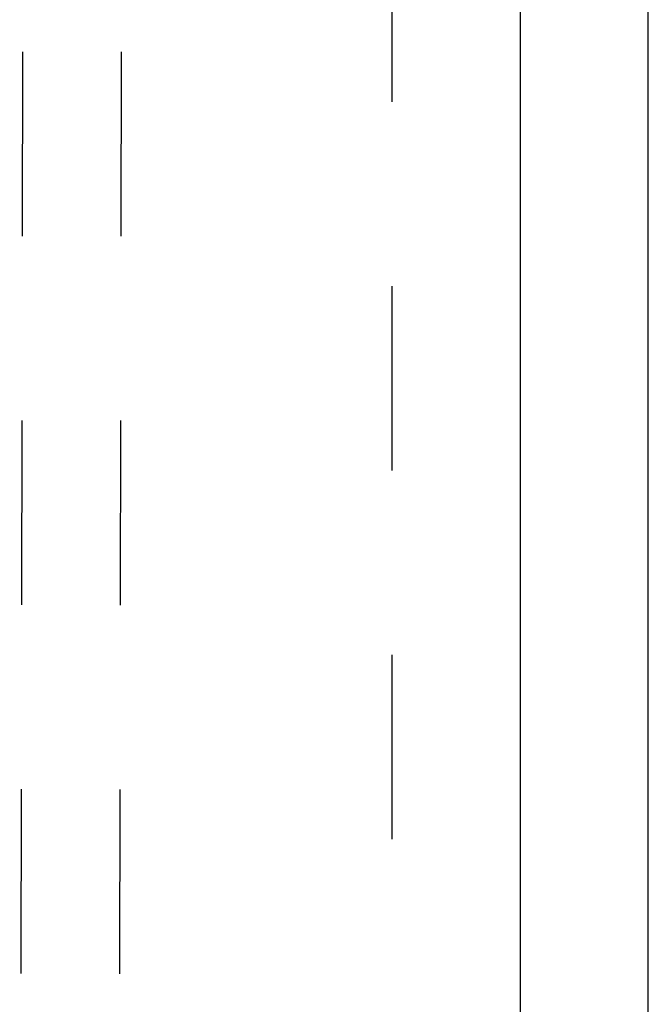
# Model space of a CAD drawing. Header units: inches. Extents: x 0 to 212, y 0 to 138.
# Tile 16 of 43: x 94.24 to 98.22, y 22.91 to 29.15. Entities that reach past the tile are written whole.
import ezdxf

# ---------------------------------------------------------------- set-up
doc = ezdxf.new("R2010")
doc.units = ezdxf.units.IN
doc.header["$LTSCALE"] = 11.6875
doc.header["$MEASUREMENT"] = 0
doc.linetypes.add('HIDDEN', pattern=[0.2, 0.1, -0.1])
doc.layers.get('0').update_dxf_attribs({"linetype": 'CONTINUOUS'})
doc.layers.add('02___PRT_ALL_AXES', color=7, linetype='CONTINUOUS')
doc.layers.add('DEFAULT_2', color=8, linetype='HIDDEN')

msp = doc.modelspace()

# ---------------------------------------------------------------- linework, layer by layer
at = {"color": 3, "linetype": 'Continuous'}
for p, q in [((98.2244, 10.438), (98.2244, 82.23)), ((97.4119, 79.48), (97.4119, 17.188))]:
    msp.add_line(p, q, dxfattribs=at)
at = {"layer": '02___PRT_ALL_AXES', "color": 8, "linetype": 'HIDDEN'}
for p, q in [((94.2876, 47.6472), (94.2403, 18.1473)), ((94.9126, 47.6462), (94.8653, 18.1463))]:
    msp.add_line(p, q, dxfattribs=at)
at = {"layer": 'DEFAULT_2', "color": 8, "linetype": 'HIDDEN'}
msp.add_line((96.5994, 78.886), (96.5994, 17.782), dxfattribs=at)

doc.saveas('drawing.dxf')
